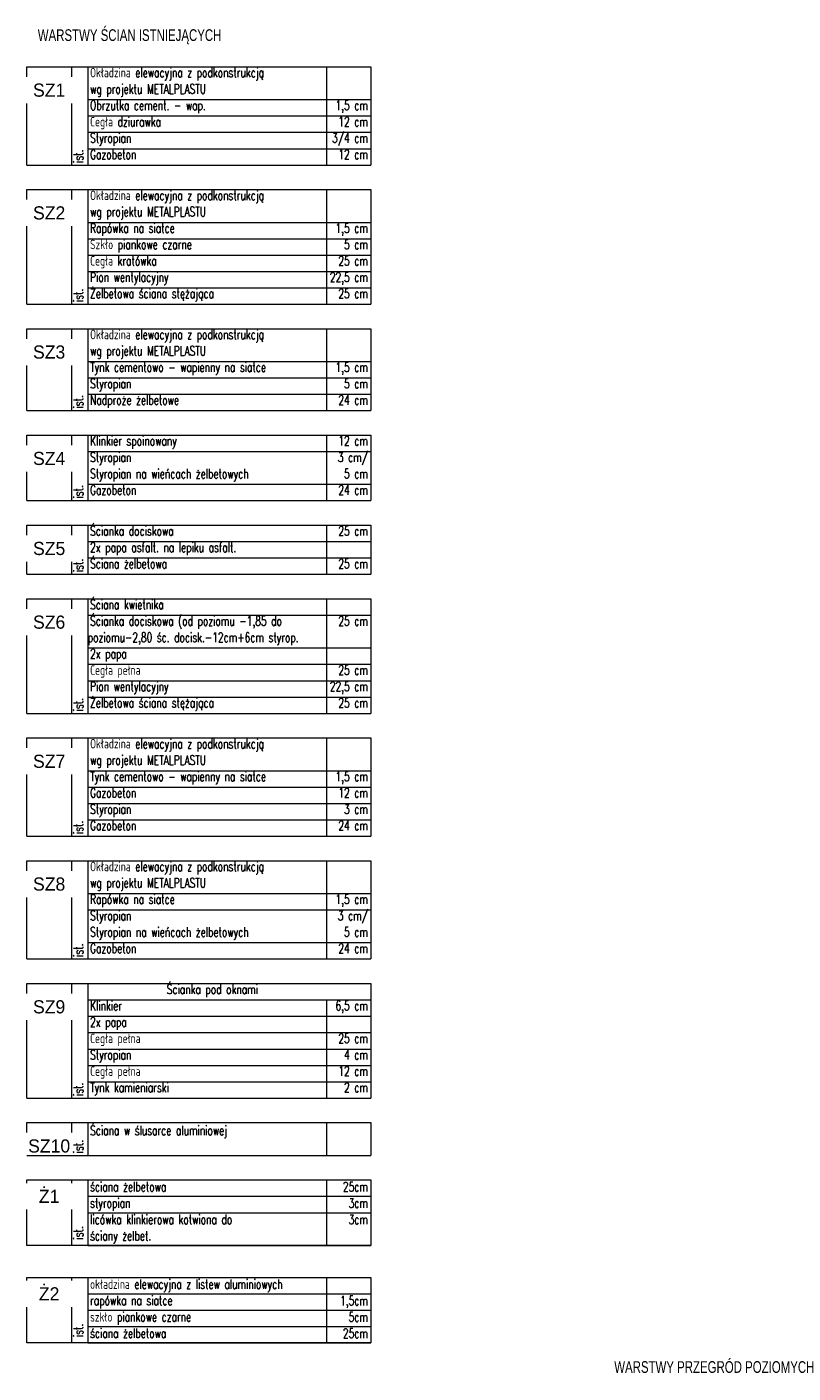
# Model space of a CAD drawing. Header units: centimetres. Extents: x -156440 to 298236, y -263599 to 81430.
# Tile 5 of 170: x -29595 to 3156, y -125851 to -68286. Entities that reach past the tile are written whole.
import ezdxf
from ezdxf.enums import TextEntityAlignment as Align

# ---------------------------------------------------------------- set-up
doc = ezdxf.new("R2010")
doc.units = ezdxf.units.CM
doc.header["$LTSCALE"] = 50
doc.layers.get('0').update_dxf_attribs({"color": 8})
for name, color, linetype in [('przegrody dla rzutów$0$ARCH_INFO_OPISY', 8, 'Continuous'), ('przegrody dla rzutów$0$RYSUNKOWE_XREF', 8, 'Continuous'), ('SZ1$0$Pu1$0$ARCH_INFO_OPISY', 8, 'Continuous'), ('SZ10$0$Pu1$0$ARCH_INFO_OPISY', 8, 'Continuous'), ('SZ2$0$Pu1$0$ARCH_INFO_OPISY', 8, 'Continuous'), ('SZ3$0$Pu1$0$ARCH_INFO_OPISY', 8, 'Continuous'), ('SZ4$0$Pu1$0$ARCH_INFO_OPISY', 8, 'Continuous'), ('SZ5$0$Pu1$0$ARCH_INFO_OPISY', 8, 'Continuous'), ('SZ6$0$Pu1$0$ARCH_INFO_OPISY', 8, 'Continuous'), ('SZ7$0$Pu1$0$ARCH_INFO_OPISY', 8, 'Continuous'), ('SZ8$0$Pu1$0$ARCH_INFO_OPISY', 8, 'Continuous'), ('SZ9$0$Pu1$0$ARCH_INFO_OPISY', 8, 'Continuous'), ('Ż1$0$ARCH_INFO_OPISY', 8, 'Continuous'), ('Ż1$0$Pu1$0$ARCH_INFO_OPISY', 8, 'Continuous'), ('Ż2$0$ARCH_INFO_OPISY', 8, 'Continuous'), ('Ż2$0$Pu1$0$ARCH_INFO_OPISY', 8, 'Continuous')]:
    doc.layers.add(name, color=color, linetype=linetype)
for name, color, linetype, lineweight in [('SZ1$0$Pu1$0$ARCH_TABELKA', 8, 'Continuous', 5), ('SZ10$0$Pu1$0$ARCH_TABELKA', 8, 'Continuous', 5), ('SZ2$0$Pu1$0$ARCH_TABELKA', 8, 'Continuous', 5), ('SZ3$0$Pu1$0$ARCH_TABELKA', 8, 'Continuous', 5), ('SZ4$0$Pu1$0$ARCH_TABELKA', 8, 'Continuous', 5), ('SZ5$0$Pu1$0$ARCH_TABELKA', 8, 'Continuous', 5), ('SZ6$0$Pu1$0$ARCH_TABELKA', 8, 'Continuous', 5), ('SZ7$0$Pu1$0$ARCH_TABELKA', 8, 'Continuous', 5), ('SZ8$0$Pu1$0$ARCH_TABELKA', 8, 'Continuous', 5), ('SZ9$0$Pu1$0$ARCH_TABELKA', 8, 'Continuous', 5), ('Ż1$0$ARCH_TABELKA', 8, 'Continuous', 5), ('Ż2$0$ARCH_TABELKA', 8, 'Continuous', 5)]:
    doc.layers.add(name, color=color, linetype=linetype, lineweight=lineweight)
doc.styles.add('przegrody dla rzutów$0$Arial', font='ARIAL.TTF')
doc.styles.add('SZ1$0$Pu1$0$Romans', font='Romans.shx')
doc.styles.add('SZ1$0$Pu1$0$Standard', font='txt')
doc.styles.add('SZ10$0$Pu1$0$Romans', font='Romans.shx')
doc.styles.add('SZ10$0$Pu1$0$Standard', font='txt')
doc.styles.add('SZ2$0$Pu1$0$Romans', font='Romans.shx')
doc.styles.add('SZ2$0$Pu1$0$Standard', font='txt')
doc.styles.add('SZ3$0$Pu1$0$Romans', font='Romans.shx')
doc.styles.add('SZ3$0$Pu1$0$Standard', font='txt')
doc.styles.add('SZ4$0$Pu1$0$Romans', font='Romans.shx')
doc.styles.add('SZ4$0$Pu1$0$Standard', font='txt')
doc.styles.add('SZ5$0$Pu1$0$Romans', font='Romans.shx')
doc.styles.add('SZ5$0$Pu1$0$Standard', font='txt')
doc.styles.add('SZ6$0$Pu1$0$Romans', font='Romans.shx')
doc.styles.add('SZ6$0$Pu1$0$Standard', font='txt')
doc.styles.add('SZ7$0$Pu1$0$Romans', font='Romans.shx')
doc.styles.add('SZ7$0$Pu1$0$Standard', font='txt')
doc.styles.add('SZ8$0$Pu1$0$Romans', font='Romans.shx')
doc.styles.add('SZ8$0$Pu1$0$Standard', font='txt')
doc.styles.add('SZ9$0$Pu1$0$Romans', font='Romans.shx')
doc.styles.add('SZ9$0$Pu1$0$Standard', font='txt')
doc.styles.add('Ż1$0$Pu1$0$Standard', font='txt')
doc.styles.add('Ż1$0$Romans', font='Romans.shx')
doc.styles.add('Ż2$0$Pu1$0$Standard', font='txt')
doc.styles.add('Ż2$0$Romans', font='Romans.shx')

# ---------------------------------------------------------------- blocks, each defined once
blk = doc.blocks.new('Ż1')
at = {"layer": 'Ż1$0$ARCH_TABELKA'}
blk.add_line((-41322, 4632.7), (-41322, 4352.7), dxfattribs=at)
blk.add_lwpolyline([(-42602, 4632.7), (-41132, 4632.7), (-41132, 4352.7), (-42602, 4352.7)], close=True, dxfattribs=at)
for points in [[(-42412, 4632.7), (-42412, 4352.7)], [(-42342, 4632.7), (-42342, 4352.7)], [(-42342, 4562.7), (-41132, 4562.7)], [(-42342, 4492.7), (-41132, 4492.7)], [(-42342, 4352.7), (-41132, 4352.7)]]:
    blk.add_lwpolyline(points, dxfattribs=at)
at = {"layer": 'Ż1$0$ARCH_INFO_OPISY', "color": 191, "style": 'Ż1$0$Romans', "width": 0.7}
for s, p in [('ściana żelbetowa', (-42331.9, 4583.8)), ('styropian', (-42331.9, 4513.8)), ('licówka klinkierowa kotwiona do', (-42331.9, 4443.8)), ('ściany żelbet.', (-42331.9, 4373.8))]:
    blk.add_text(s, height=40.5, dxfattribs=at).set_placement(p)
for s, p in [('25cm', (-41144.3, 4583.4)), ('3cm', (-41144.3, 4513.4)), ('3cm', (-41144.3, 4443.4))]:
    blk.add_text(s, height=40.5, dxfattribs=at).set_placement(p, align=Align.RIGHT)
blk.add_text('ist.', height=40.5, rotation=90, dxfattribs=at).set_placement((-42361.8, 4377.9))
at = {"layer": 'Ż1$0$Pu1$0$ARCH_INFO_OPISY', "color": 191, "insert": (-42507, 4562.7), "char_height": 56.25, "width": 190, "attachment_point": 5, "style": 'Ż1$0$Pu1$0$Standard', "bg_fill": 2}
blk.add_mtext('Ż1', dxfattribs=at)
blk = doc.blocks.new('SZ2')
at = {"layer": 'SZ2$0$Pu1$0$ARCH_TABELKA'}
for p, q in [((-42342, 4247.7), (-42342, 3757.7)), ((-41322, 4247.7), (-41322, 3757.7))]:
    blk.add_line(p, q, dxfattribs=at)
for points in [[(-42602, 3757.7), (-42602, 4247.7), (-41132, 4247.7), (-41132, 3757.7)], [(-42412, 4247.7), (-42412, 3757.7)], [(-42342, 4107.7), (-41132, 4107.7)], [(-42342, 4037.7), (-41132, 4037.7)], [(-42342, 3967.7), (-41132, 3967.7)], [(-42342, 3897.7), (-41132, 3897.7)], [(-42342, 3827.7), (-41132, 3827.7)], [(-42602, 3757.7), (-41132, 3757.7)], [(-42342, 3757.7), (-41132, 3757.7)]]:
    blk.add_lwpolyline(points, dxfattribs=at)
at = {"layer": 'SZ2$0$Pu1$0$ARCH_INFO_OPISY', "color": 191, "style": 'SZ2$0$Pu1$0$Romans', "width": 0.7}
for s, p in [('Okładzina elewacyjna z podkonstrukcją', (-42332, 4202.9)), ('wg projektu METALPLASTU', (-42332, 4132.9)), ('Rapówka na siatce', (-42332, 4062.9)), ('Szkło piankowe czarne', (-42332, 3992.9)), ('Cegła kratówka', (-42332, 3922.9)), ('Pion wentylacyjny', (-42332, 3852.9)), ('Żelbetowa ściana stężająca', (-42332, 3782.9))]:
    blk.add_text(s, height=40.5, dxfattribs=at).set_placement(p)
for s, p in [('1,5 cm', (-41144.3, 4062.9)), (' 5 cm', (-41144.3, 3992.9)), ('25 cm', (-41144.3, 3922.9)), ('22,5 cm', (-41144.3, 3852.9)), ('25 cm', (-41144.3, 3782.9))]:
    blk.add_text(s, height=40.5, dxfattribs=at).set_placement(p, align=Align.RIGHT)
blk.add_text('ist.', height=40.5, rotation=90, dxfattribs=at).set_placement((-42361.8, 3766.9))
at = {"layer": 'SZ2$0$Pu1$0$ARCH_INFO_OPISY', "color": 191, "insert": (-42507, 4147.7), "char_height": 56.25, "width": 190, "attachment_point": 5, "style": 'SZ2$0$Pu1$0$Standard', "bg_fill": 2}
blk.add_mtext('SZ2', dxfattribs=at)
blk = doc.blocks.new('Ż2')
at = {"layer": 'Ż2$0$ARCH_TABELKA'}
blk.add_line((-39772, 3418.3), (-39772, 3138.3), dxfattribs=at)
blk.add_lwpolyline([(-41052, 3418.3), (-39582, 3418.3), (-39582, 3138.3), (-41052, 3138.3)], close=True, dxfattribs=at)
for points in [[(-40862, 3418.3), (-40862, 3138.3)], [(-40792, 3418.3), (-40792, 3138.3)], [(-40792, 3348.3), (-39582, 3348.3)], [(-40792, 3278.3), (-39582, 3278.3)], [(-40792, 3208.3), (-39582, 3208.3)], [(-40792, 3138.3), (-39582, 3138.3)]]:
    blk.add_lwpolyline(points, dxfattribs=at)
at = {"layer": 'Ż2$0$ARCH_INFO_OPISY', "color": 191, "style": 'Ż2$0$Romans', "width": 0.7}
for s, p in [('okładzina elewacyjna z listew aluminiowych', (-40781.9, 3369.4)), ('rapówka na siatce', (-40781.9, 3299.4)), ('szkło piankowe czarne', (-40781.9, 3229.4)), ('ściana żelbetowa', (-40781.9, 3159.4))]:
    blk.add_text(s, height=40.5, dxfattribs=at).set_placement(p)
for s, p in [('1,5cm', (-39594.3, 3299)), ('5cm', (-39594.3, 3229)), ('25cm', (-39594.3, 3159))]:
    blk.add_text(s, height=40.5, dxfattribs=at).set_placement(p, align=Align.RIGHT)
blk.add_text('ist.', height=40.5, rotation=90, dxfattribs=at).set_placement((-40811.8, 3163.5))
at = {"layer": 'Ż2$0$Pu1$0$ARCH_INFO_OPISY', "color": 191, "insert": (-40957, 3348.3), "char_height": 56.25, "width": 190, "attachment_point": 5, "style": 'Ż2$0$Pu1$0$Standard', "bg_fill": 2}
blk.add_mtext('Ż2', dxfattribs=at)
blk = doc.blocks.new('SZ3')
at = {"layer": 'SZ3$0$Pu1$0$ARCH_TABELKA'}
for p, q in [((-40792, 3033.3), (-40792, 2683.3)), ((-39772, 3033.3), (-39772, 2683.3))]:
    blk.add_line(p, q, dxfattribs=at)
for points in [[(-41052, 2683.3), (-41052, 3033.3), (-39582, 3033.3), (-39582, 2683.3)], [(-40862, 3033.3), (-40862, 2683.3)], [(-40792, 2893.3), (-39582, 2893.3)], [(-40792, 2823.3), (-39582, 2823.3)], [(-40792, 2753.3), (-39582, 2753.3)], [(-41052, 2683.3), (-39582, 2683.3)], [(-40792, 2683.3), (-39582, 2683.3)]]:
    blk.add_lwpolyline(points, dxfattribs=at)
at = {"layer": 'SZ3$0$Pu1$0$ARCH_INFO_OPISY', "color": 191, "style": 'SZ3$0$Pu1$0$Romans', "width": 0.7}
for s, p in [('Okładzina elewacyjna z podkonstrukcją', (-40782, 2988.5)), ('wg projektu METALPLASTU', (-40782, 2918.5)), ('Tynk cementowo - wapienny na siatce', (-40782, 2848.5)), ('Styropian', (-40782, 2778.5)), ('Nadproże żelbetowe', (-40782, 2708.5))]:
    blk.add_text(s, height=40.5, dxfattribs=at).set_placement(p)
for s, p in [('1,5 cm', (-39594.3, 2848.5)), (' 5 cm', (-39594.3, 2778.5)), ('24 cm', (-39594.3, 2708.5))]:
    blk.add_text(s, height=40.5, dxfattribs=at).set_placement(p, align=Align.RIGHT)
blk.add_text('ist.', height=40.5, rotation=90, dxfattribs=at).set_placement((-40811.8, 2692.5))
at = {"layer": 'SZ3$0$Pu1$0$ARCH_INFO_OPISY', "color": 191, "insert": (-40957, 2933.3), "char_height": 56.25, "width": 190, "attachment_point": 5, "style": 'SZ3$0$Pu1$0$Standard', "bg_fill": 2}
blk.add_mtext('SZ3', dxfattribs=at)
blk = doc.blocks.new('SZ4')
at = {"layer": 'SZ4$0$Pu1$0$ARCH_TABELKA'}
for p, q in [((-40792, 2578.3), (-40792, 2298.3)), ((-39772, 2578.3), (-39772, 2298.3))]:
    blk.add_line(p, q, dxfattribs=at)
for points in [[(-41052, 2298.3), (-41052, 2578.3), (-39582, 2578.3), (-39582, 2298.3)], [(-40862, 2578.3), (-40862, 2298.3)], [(-40792, 2508.3), (-39582, 2508.3)], [(-40792, 2368.3), (-39582, 2368.3)], [(-41052, 2298.3), (-39582, 2298.3)], [(-40792, 2298.3), (-39582, 2298.3)]]:
    blk.add_lwpolyline(points, dxfattribs=at)
at = {"layer": 'SZ4$0$Pu1$0$ARCH_INFO_OPISY', "color": 191, "style": 'SZ4$0$Pu1$0$Romans', "width": 0.7}
for s, p in [('Klinkier spoinowany', (-40782, 2533.5)), ('Styropian', (-40782, 2463.5)), ('Styropian na wieńcach żelbetowych', (-40782, 2393.5)), ('Gazobeton', (-40782, 2323.5))]:
    blk.add_text(s, height=40.5, dxfattribs=at).set_placement(p)
for s, p in [('12 cm', (-39594.3, 2533.5)), ('3 cm/', (-39594.3, 2463.5)), (' 5 cm', (-39594.3, 2393.5)), ('24 cm', (-39594.3, 2323.5))]:
    blk.add_text(s, height=40.5, dxfattribs=at).set_placement(p, align=Align.RIGHT)
blk.add_text('ist.', height=40.5, rotation=90, dxfattribs=at).set_placement((-40811.8, 2307.5))
at = {"layer": 'SZ4$0$Pu1$0$ARCH_INFO_OPISY', "color": 191, "insert": (-40957, 2478.3), "char_height": 56.25, "width": 190, "attachment_point": 5, "style": 'SZ4$0$Pu1$0$Standard', "bg_fill": 2}
blk.add_mtext('SZ4', dxfattribs=at)
blk = doc.blocks.new('SZ5')
at = {"layer": 'SZ5$0$Pu1$0$ARCH_TABELKA'}
for p, q in [((-42342, 2718.3), (-42342, 2508.3)), ((-41322, 2718.3), (-41322, 2508.3))]:
    blk.add_line(p, q, dxfattribs=at)
for points in [[(-42602, 2508.3), (-42602, 2718.3), (-41132, 2718.3), (-41132, 2508.3)], [(-42412, 2718.3), (-42412, 2508.3)], [(-42342, 2648.3), (-41132, 2648.3)], [(-42342, 2578.3), (-41132, 2578.3)], [(-42602, 2508.3), (-41132, 2508.3)]]:
    blk.add_lwpolyline(points, dxfattribs=at)
at = {"layer": 'SZ5$0$Pu1$0$ARCH_INFO_OPISY', "color": 191, "style": 'SZ5$0$Pu1$0$Romans', "width": 0.7}
for s, p in [('Ścianka dociskowa', (-42332, 2673.5)), ('2x papa asfalt. na lepiku asfalt.', (-42332, 2603.5)), ('Ściana żelbetowa', (-42332, 2533.5))]:
    blk.add_text(s, height=40.5, dxfattribs=at).set_placement(p)
for s, p in [('25 cm', (-41144.3, 2673.5)), (' 25 cm', (-41144.3, 2533.5))]:
    blk.add_text(s, height=40.5, dxfattribs=at).set_placement(p, align=Align.RIGHT)
blk.add_text('ist.', height=40.5, rotation=90, dxfattribs=at).set_placement((-42361.8, 2517.5))
at = {"layer": 'SZ5$0$Pu1$0$ARCH_INFO_OPISY', "color": 191, "insert": (-42507, 2618.3), "char_height": 56.25, "width": 190, "attachment_point": 5, "style": 'SZ5$0$Pu1$0$Standard', "bg_fill": 2}
blk.add_mtext('SZ5', dxfattribs=at)
blk = doc.blocks.new('SZ6')
at = {"layer": 'SZ6$0$Pu1$0$ARCH_TABELKA'}
for p, q in [((-40792, 4923.3), (-40792, 4433.3)), ((-39772, 4923.3), (-39772, 4433.3))]:
    blk.add_line(p, q, dxfattribs=at)
for points in [[(-41052, 4433.3), (-41052, 4923.3), (-39582, 4923.3), (-39582, 4433.3)], [(-40862, 4923.3), (-40862, 4433.3)], [(-40792, 4853.3), (-39582, 4853.3)], [(-40792, 4713.3), (-39582, 4713.3)], [(-40792, 4643.3), (-39582, 4643.3)], [(-40792, 4643.3), (-39582, 4643.3)], [(-40792, 4573.3), (-39582, 4573.3)], [(-40792, 4503.3), (-39582, 4503.3)], [(-41052, 4433.3), (-39582, 4433.3)]]:
    blk.add_lwpolyline(points, dxfattribs=at)
at = {"layer": 'SZ6$0$Pu1$0$ARCH_INFO_OPISY', "color": 191, "style": 'SZ6$0$Pu1$0$Romans', "width": 0.7}
for s, p in [('Ściana kwietnika', (-40782, 4878.5)), ('Ścianka dociskowa (od poziomu -1,85 do ', (-40782, 4808.5)), ('poziomu-2,80 śc. docisk.-12cm+6cm styrop.', (-40792.1, 4738.5)), ('2x papa', (-40782, 4668.5)), ('Cegła pełna', (-40782, 4598.5)), ('Pion wentylacyjny', (-40782, 4528.5)), ('Żelbetowa ściana stężająca', (-40782, 4458.5))]:
    blk.add_text(s, height=40.5, dxfattribs=at).set_placement(p)
for s, p in [('25 cm', (-39594.3, 4808.5)), ('25 cm', (-39594.3, 4598.5)), ('22,5 cm', (-39594.3, 4528.5)), ('25 cm', (-39594.3, 4458.5))]:
    blk.add_text(s, height=40.5, dxfattribs=at).set_placement(p, align=Align.RIGHT)
blk.add_text('ist.', height=40.5, rotation=90, dxfattribs=at).set_placement((-40811.8, 4442.5))
at = {"layer": 'SZ6$0$Pu1$0$ARCH_INFO_OPISY', "color": 191, "insert": (-40957, 4823.3), "char_height": 56.25, "width": 190, "attachment_point": 5, "style": 'SZ6$0$Pu1$0$Standard', "bg_fill": 2}
blk.add_mtext('SZ6', dxfattribs=at)
blk = doc.blocks.new('SZ7')
at = {"layer": 'SZ7$0$Pu1$0$ARCH_TABELKA'}
for p, q in [((-40792, 4468.3), (-40792, 4048.3)), ((-39772, 4468.3), (-39772, 4048.3))]:
    blk.add_line(p, q, dxfattribs=at)
for points in [[(-41052, 4048.3), (-41052, 4468.3), (-39582, 4468.3), (-39582, 4048.3)], [(-40862, 4468.3), (-40862, 4048.3)], [(-40792, 4328.3), (-39582, 4328.3)], [(-40792, 4258.3), (-39582, 4258.3)], [(-40792, 4188.3), (-39582, 4188.3)], [(-40792, 4118.3), (-39582, 4118.3)], [(-40792, 4118.3), (-39582, 4118.3)], [(-41052, 4048.3), (-39582, 4048.3)]]:
    blk.add_lwpolyline(points, dxfattribs=at)
at = {"layer": 'SZ7$0$Pu1$0$ARCH_INFO_OPISY', "color": 191, "style": 'SZ7$0$Pu1$0$Romans', "width": 0.7}
for s, p in [('Okładzina elewacyjna z podkonstrukcją', (-40782, 4423.5)), ('wg projektu METALPLASTU', (-40782, 4353.5)), ('Tynk cementowo - wapienny na siatce', (-40782, 4283.5)), ('Gazobeton', (-40782, 4213.5)), ('Styropian', (-40782, 4143.5)), ('Gazobeton', (-40782, 4073.5))]:
    blk.add_text(s, height=40.5, dxfattribs=at).set_placement(p)
for s, p in [('1,5 cm', (-39594.3, 4283.5)), (' 12 cm', (-39594.3, 4213.5)), (' 3 cm', (-39594.3, 4143.5)), ('24 cm', (-39594.3, 4073.5))]:
    blk.add_text(s, height=40.5, dxfattribs=at).set_placement(p, align=Align.RIGHT)
blk.add_text('ist.', height=40.5, rotation=90, dxfattribs=at).set_placement((-40811.8, 4057.5))
at = {"layer": 'SZ7$0$Pu1$0$ARCH_INFO_OPISY', "color": 191, "insert": (-40957, 4368.3), "char_height": 56.25, "width": 190, "attachment_point": 5, "style": 'SZ7$0$Pu1$0$Standard', "bg_fill": 2}
blk.add_mtext('SZ7', dxfattribs=at)
blk = doc.blocks.new('SZ1')
at = {"layer": 'SZ1$0$Pu1$0$ARCH_TABELKA'}
for p, q in [((-42342, 4247.7), (-42342, 3827.7)), ((-41322, 4247.7), (-41322, 3827.7))]:
    blk.add_line(p, q, dxfattribs=at)
for points in [[(-42602, 3827.7), (-42602, 4247.7), (-41132, 4247.7), (-41132, 3827.7)], [(-42412, 4247.7), (-42412, 3827.7)], [(-42342, 4107.7), (-41132, 4107.7)], [(-42342, 4037.7), (-41132, 4037.7)], [(-42342, 3967.7), (-41132, 3967.7)], [(-42342, 3897.7), (-41132, 3897.7)], [(-42602, 3827.7), (-41132, 3827.7)]]:
    blk.add_lwpolyline(points, dxfattribs=at)
at = {"layer": 'SZ1$0$Pu1$0$ARCH_INFO_OPISY', "color": 191, "style": 'SZ1$0$Pu1$0$Romans', "width": 0.7}
for s, p in [('Okładzina elewacyjna z podkonstrukcją', (-42332, 4202.9)), ('wg projektu METALPLASTU', (-42332, 4132.9)), ('Obrzutka cement. - wap.', (-42332, 4062.9)), ('Cegła dziurawka', (-42332, 3992.9)), ('Styropian', (-42332, 3922.9)), ('Gazobeton', (-42332, 3852.9))]:
    blk.add_text(s, height=40.5, dxfattribs=at).set_placement(p)
for s, p in [('1,5 cm', (-41144.3, 4062.9)), ('12 cm', (-41144.3, 3992.9)), (' 3/4 cm', (-41144.3, 3922.9)), ('12 cm', (-41144.3, 3852.9))]:
    blk.add_text(s, height=40.5, dxfattribs=at).set_placement(p, align=Align.RIGHT)
blk.add_text('ist.', height=40.5, rotation=90, dxfattribs=at).set_placement((-42361.8, 3836.9))
at = {"layer": 'SZ1$0$Pu1$0$ARCH_INFO_OPISY', "color": 191, "insert": (-42507, 4147.7), "char_height": 56.25, "width": 190, "attachment_point": 5, "style": 'SZ1$0$Pu1$0$Standard', "bg_fill": 2}
blk.add_mtext('SZ1', dxfattribs=at)
blk = doc.blocks.new('SZ8')
at = {"layer": 'SZ8$0$Pu1$0$ARCH_TABELKA'}
for p, q in [((-40792, 3628.3), (-40792, 3208.3)), ((-39772, 3628.3), (-39772, 3208.3))]:
    blk.add_line(p, q, dxfattribs=at)
for points in [[(-41052, 3208.3), (-41052, 3628.3), (-39582, 3628.3), (-39582, 3208.3)], [(-40862, 3628.3), (-40862, 3208.3)], [(-40792, 3488.3), (-39582, 3488.3)], [(-40792, 3418.3), (-39582, 3418.3)], [(-40792, 3278.3), (-39582, 3278.3)], [(-41052, 3208.3), (-39582, 3208.3)]]:
    blk.add_lwpolyline(points, dxfattribs=at)
at = {"layer": 'SZ8$0$Pu1$0$ARCH_INFO_OPISY', "color": 191, "style": 'SZ8$0$Pu1$0$Romans', "width": 0.7}
for s, p in [('Okładzina elewacyjna z podkonstrukcją', (-40782, 3583.5)), ('wg projektu METALPLASTU', (-40782, 3513.5)), ('Rapówka na siatce', (-40782, 3443.5)), ('Styropian', (-40782, 3373.5)), ('Styropian na wieńcach żelbetowych', (-40782, 3303.5)), ('Gazobeton', (-40782, 3233.5))]:
    blk.add_text(s, height=40.5, dxfattribs=at).set_placement(p)
for s, p in [('1,5 cm', (-39594.3, 3443.5)), ('3 cm/', (-39594.3, 3373.5)), (' 5 cm', (-39594.3, 3303.5)), ('24 cm', (-39594.3, 3233.5))]:
    blk.add_text(s, height=40.5, dxfattribs=at).set_placement(p, align=Align.RIGHT)
blk.add_text('ist.', height=40.5, rotation=90, dxfattribs=at).set_placement((-40811.8, 3217.5))
at = {"layer": 'SZ8$0$Pu1$0$ARCH_INFO_OPISY', "color": 191, "insert": (-40957, 3528.3), "char_height": 56.25, "width": 190, "attachment_point": 5, "style": 'SZ8$0$Pu1$0$Standard', "bg_fill": 2}
blk.add_mtext('SZ8', dxfattribs=at)
blk = doc.blocks.new('SZ9')
at = {"layer": 'SZ9$0$Pu1$0$ARCH_TABELKA'}
for p, q in [((-40792, 3103.3), (-40792, 2613.3)), ((-39772, 3033.3), (-39772, 2613.3))]:
    blk.add_line(p, q, dxfattribs=at)
for points in [[(-41052, 2613.3), (-41052, 3103.3), (-39582, 3103.3), (-39582, 2613.3)], [(-40862, 3103.3), (-40862, 2613.3)], [(-40792, 3033.3), (-39582, 3033.3)], [(-40792, 2963.3), (-39582, 2963.3)], [(-40792, 2893.3), (-39582, 2893.3)], [(-40792, 2823.3), (-39582, 2823.3)], [(-40792, 2823.3), (-39582, 2823.3)], [(-40792, 2753.3), (-39582, 2753.3)], [(-40792, 2753.3), (-39582, 2753.3)], [(-40792, 2683.3), (-39582, 2683.3)], [(-41052, 2613.3), (-39582, 2613.3)]]:
    blk.add_lwpolyline(points, dxfattribs=at)
at = {"layer": 'SZ9$0$Pu1$0$ARCH_INFO_OPISY', "color": 191, "style": 'SZ9$0$Pu1$0$Romans', "width": 0.7}
for s, p in [('Ścianka pod oknami', (-40454.3, 3058.5)), ('Klinkier', (-40782, 2988.5)), ('2x papa', (-40782, 2918.5)), ('Cegła pełna', (-40782, 2848.5)), ('Styropian', (-40782, 2778.5)), ('Cegła pełna', (-40782, 2708.5)), ('Tynk kamieniarski', (-40782, 2638.5))]:
    blk.add_text(s, height=40.5, dxfattribs=at).set_placement(p)
for s, p in [('6,5 cm', (-39594.3, 2988.5)), ('25 cm', (-39594.3, 2848.5)), ('4 cm', (-39594.3, 2778.5)), ('12 cm', (-39594.3, 2708.5)), ('2 cm', (-39594.3, 2638.5))]:
    blk.add_text(s, height=40.5, dxfattribs=at).set_placement(p, align=Align.RIGHT)
blk.add_text('ist.', height=40.5, rotation=90, dxfattribs=at).set_placement((-40811.8, 2622.5))
at = {"layer": 'SZ9$0$Pu1$0$ARCH_INFO_OPISY', "color": 191, "insert": (-40957, 3003.3), "char_height": 56.25, "width": 190, "attachment_point": 5, "style": 'SZ9$0$Pu1$0$Standard', "bg_fill": 2}
blk.add_mtext('SZ9', dxfattribs=at)
blk = doc.blocks.new('SZ10')
at = {"layer": 'SZ10$0$Pu1$0$ARCH_TABELKA'}
for p, q in [((-40792, 2508.3), (-40792, 2368.3)), ((-39772, 2508.3), (-39772, 2368.3))]:
    blk.add_line(p, q, dxfattribs=at)
for points in [[(-41052, 2368.3), (-41052, 2508.3), (-39582, 2508.3), (-39582, 2368.3)], [(-40862, 2508.3), (-40862, 2368.3)]]:
    blk.add_lwpolyline(points, dxfattribs=at)
at = {"layer": 'SZ10$0$Pu1$0$ARCH_INFO_OPISY', "color": 191, "style": 'SZ10$0$Pu1$0$Romans', "width": 0.7}
blk.add_text('Ściana w ślusarce aluminiowej', height=40.5, dxfattribs=at).set_placement((-40782, 2454.8))
at = {"layer": 'SZ10$0$Pu1$0$ARCH_INFO_OPISY', "color": 191, "insert": (-40957, 2408.3), "char_height": 56.25, "width": 190, "attachment_point": 5, "style": 'SZ10$0$Pu1$0$Standard', "bg_fill": 2}
blk.add_mtext('SZ10', dxfattribs=at)
at = {"layer": 'SZ10$0$Pu1$0$ARCH_TABELKA'}
blk.add_lwpolyline([(-41052, 2368.3), (-39582, 2368.3)], dxfattribs=at)
at = {"layer": 'SZ10$0$Pu1$0$ARCH_INFO_OPISY', "color": 191, "style": 'SZ10$0$Pu1$0$Romans', "width": 0.7}
blk.add_text('ist.', height=40.5, rotation=90, dxfattribs=at).set_placement((-40811.8, 2377.5))
blk = doc.blocks.new('przegrody dla rzutów')
at = {"layer": 'przegrody dla rzutów$0$RYSUNKOWE_XREF'}
for name, p in [('SZ1', (31900, 10676.2)), ('SZ2', (31900, 10151.2)), ('SZ3', (30350, 10770.6)), ('SZ4', (30350, 10770.6)), ('SZ5', (31900, 10245.6)), ('SZ6', (30350, 7725.6)), ('SZ7', (30350, 7585.6)), ('SZ8', (30350, 7900.6)), ('SZ9', (30350, 7900.6)), ('SZ10', (30350, 7900.6)), ('Ż1', (31900, 5531.2)), ('Ż2', (30350, 6328.7))]:
    blk.add_blockref(name, p, dxfattribs=at)
at = {"layer": 'przegrody dla rzutów$0$ARCH_INFO_OPISY', "color": 191, "style": 'przegrody dla rzutów$0$Arial', "width": 0.7}
for s, p in [('WARSTWY ŚCIAN ISTNIEJĄCYCH', (-10655.6, 15034.5)), ('WARSTWY PRZEGRÓD POZIOMYCH', (-8191.2, 9339))]:
    blk.add_text(s, height=50, dxfattribs=at).set_placement(p)

msp = doc.modelspace()

# ---------------------------------------------------------------- block references
at = {"xscale": 10, "yscale": 10, "zscale": 10}
msp.add_blockref('przegrody dla rzutów', (77424.241, -219231.769), dxfattribs=at)

# ---------------------------------------------------------------- next in the draw order: block references
msp.add_blockref('przegrody dla rzutów', (77424.241, -219231.769), dxfattribs=at)

doc.saveas('drawing.dxf')
